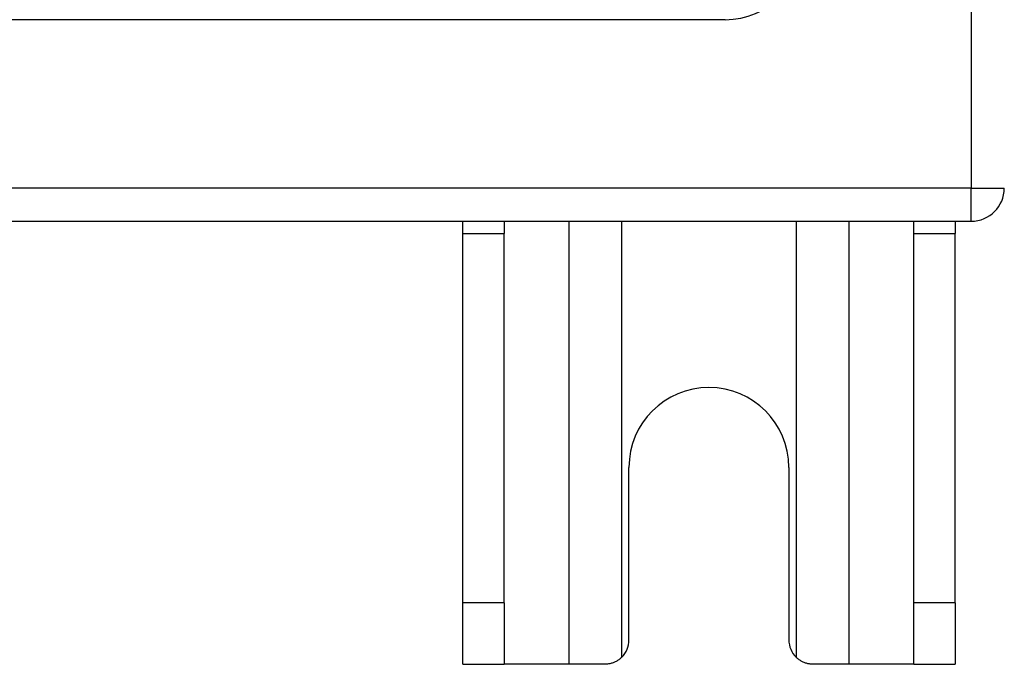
# Model space of a CAD drawing. Header units: inches. Extents: x 7 to 130, y 9 to 81.
# Tile 26 of 61: x 71.15 to 73.65, y 36.47 to 38.1. Entities that reach past the tile are written whole.
import ezdxf

# ---------------------------------------------------------------- set-up
doc = ezdxf.new("R2010")
doc.units = ezdxf.units.IN
doc.header["$MEASUREMENT"] = 0
doc.layers.add('Visible Edges(ANSI)', color=7, linetype='Continuous', lineweight=25)
doc.layers.add('Visible Tangent Edges(ANSI)', color=7, linetype='Continuous', lineweight=25)

msp = doc.modelspace()

# ---------------------------------------------------------------- linework, layer by layer
at = {"layer": 'Visible Edges(ANSI)'}
for p, q in [((72.9445, 38.1019), (54.3618, 38.1019)), ((53.7371, 37.5901), (73.5691, 37.5901)), ((72.2781, 37.5591), (72.2781, 37.5901)), ((72.3831, 37.5901), (72.3831, 37.5591)), ((73.4231, 37.5591), (73.4231, 37.5901)), ((73.5281, 37.5901), (73.5281, 37.5591)), ((72.2781, 36.6211), (72.2781, 37.5591)), ((72.3831, 36.6211), (72.3831, 37.5591)), ((73.4231, 36.6211), (73.4231, 37.5591)), ((73.5281, 36.6211), (73.5281, 37.5591)), ((72.7001, 36.5271), (72.7001, 36.9651)), ((73.1061, 36.9651), (73.1061, 36.5271)), ((72.2781, 36.4651), (72.2781, 36.6211)), ((72.3831, 36.6211), (72.3831, 36.4651)), ((73.4231, 36.4651), (73.4231, 36.6211)), ((73.5281, 36.6211), (73.5281, 36.4651)), ((72.2781, 36.4651), (72.3831, 36.4651)), ((72.5473, 36.4651), (72.3831, 36.4651)), ((72.6381, 36.4651), (72.5473, 36.4651)), ((73.259, 36.4651), (73.1681, 36.4651)), ((73.4231, 36.4651), (73.259, 36.4651)), ((73.4231, 36.4651), (73.5281, 36.4651))]:
    msp.add_line(p, q, dxfattribs=at)
at = {"layer": 'Visible Edges(ANSI)', "flags": 128}
for points in [[(72.6819, 36.4832), (72.6805, 36.4818), (72.679, 36.4805), (72.6774, 36.4792), (72.6758, 36.4779), (72.6742, 36.4767), (72.6725, 36.4755), (72.6708, 36.4744), (72.669, 36.4734), (72.6672, 36.4723), (72.6653, 36.4714), (72.6634, 36.4705), (72.6615, 36.4697), (72.6596, 36.4689), (72.6577, 36.4683), (72.6557, 36.4677), (72.6537, 36.4671), (72.6517, 36.4666), (72.6498, 36.4662), (72.6478, 36.4659), (72.6458, 36.4656), (72.6439, 36.4654), (72.6419, 36.4652), (72.64, 36.4651), (72.6381, 36.4651)], [(73.1681, 36.4651), (73.1662, 36.4651), (73.1643, 36.4652), (73.1624, 36.4654), (73.1604, 36.4656), (73.1585, 36.4659), (73.1565, 36.4662), (73.1545, 36.4666), (73.1525, 36.4671), (73.1506, 36.4677), (73.1486, 36.4683), (73.1467, 36.4689), (73.1447, 36.4697), (73.1428, 36.4705), (73.1409, 36.4714), (73.1391, 36.4723), (73.1373, 36.4734), (73.1355, 36.4744), (73.1338, 36.4755), (73.1321, 36.4767), (73.1304, 36.4779), (73.1288, 36.4792), (73.1273, 36.4805), (73.1258, 36.4818), (73.1243, 36.4832)]]:
    msp.add_lwpolyline(points, dxfattribs=at)
at = {"layer": 'Visible Edges(ANSI)'}
for centre, radius, start, end in [((72.9445, 38.2988), 0.1969, 270, 0), ((73.5691, 37.6741), 0.084, 270, 0), ((72.9031, 36.9651), 0.203, 0, 180), ((72.6381, 36.5271), 0.062, 314.9335, 0), ((73.1681, 36.5271), 0.062, 180, 225.0665)]:
    msp.add_arc(centre, radius, start, end, dxfattribs=at)
at = {"layer": 'Visible Tangent Edges(ANSI)'}
for p, q in [((73.5691, 53.5061), (73.5691, 37.6741)), ((73.5691, 37.6741), (53.7371, 37.6741)), ((73.5691, 37.6741), (73.6531, 37.6741)), ((73.5691, 37.5901), (73.5691, 37.6741)), ((72.5473, 37.5901), (72.5473, 36.4651)), ((72.6819, 36.4832), (72.6819, 37.5901)), ((73.1243, 37.5901), (73.1243, 36.4832)), ((73.259, 36.4651), (73.259, 37.5901)), ((72.2781, 37.5591), (72.3831, 37.5591)), ((73.4231, 37.5591), (73.5281, 37.5591)), ((72.3831, 36.6211), (72.2781, 36.6211)), ((73.5281, 36.6211), (73.4231, 36.6211))]:
    msp.add_line(p, q, dxfattribs=at)

doc.saveas('drawing.dxf')
